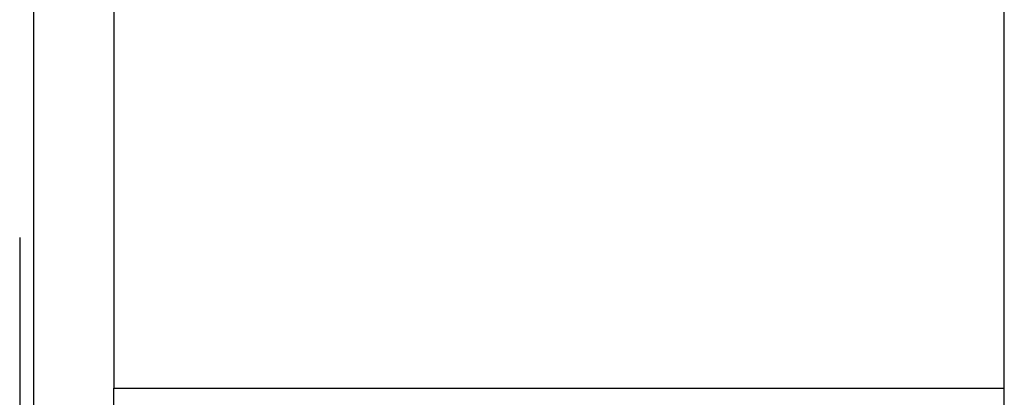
# Model space of a CAD drawing. Header units: inches. Extents: x 12 to 564, y 10 to 374.
# Tile 74 of 159: x 190.62 to 203.06, y 115.67 to 120.44. Entities that reach past the tile are written whole.
import ezdxf

# ---------------------------------------------------------------- set-up
doc = ezdxf.new("R2010")
doc.units = ezdxf.units.IN
doc.header["$LTSCALE"] = 16
doc.header["$MEASUREMENT"] = 0
doc.layers.add('Visible (ANSI)', color=7, linetype='Continuous', lineweight=30)

msp = doc.modelspace()

# ---------------------------------------------------------------- linework, layer by layer
at = {"layer": 'Visible (ANSI)'}
for p, q in [((203.058, 101.985), (203.058, 143.397)), ((191.809, 128.974), (191.809, 115.783)), ((190.8, 114.566), (190.8, 122.212)), ((190.621, 117.685), (190.621, 114.583)), ((191.809, 115.783), (203.058, 115.783)), ((191.809, 114.71), (191.809, 115.783))]:
    msp.add_line(p, q, dxfattribs=at)

doc.saveas('drawing.dxf')
